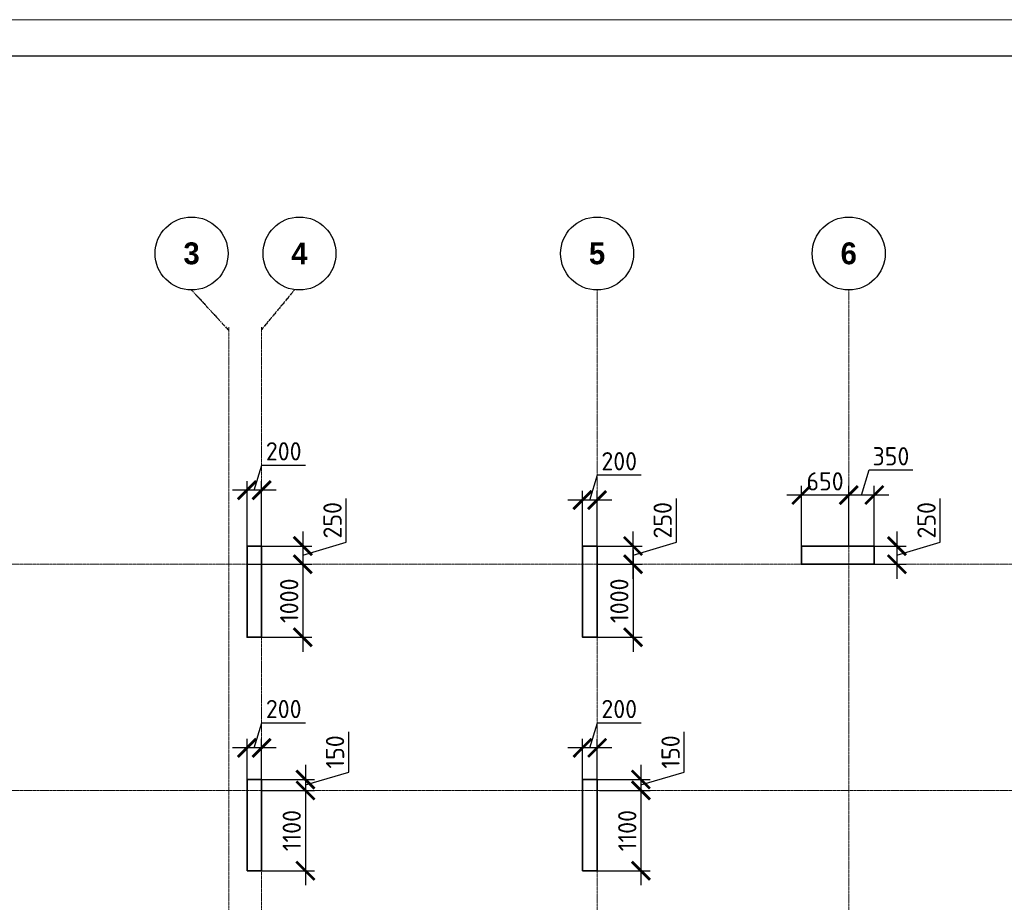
# Model space of a CAD drawing. Header units: millimetres. Extents: x 263826 to 1718326, y -423071 to 70137.
# Tile 21 of 256: x 449875 to 463375, y -367062 to -354966. Entities that reach past the tile are written whole.
import ezdxf

# ---------------------------------------------------------------- set-up
doc = ezdxf.new("R2010")
doc.units = ezdxf.units.MM
doc.linetypes.add('______5', pattern=[1100, 800, -100, 100, -100])
doc.linetypes.add('осевая', pattern=[50.8, 31.75, -6.35, 6.35, -6.35])
doc.layers.add('Колонна_ бетон', color=7, linetype='Continuous', lineweight=50, true_color=0xb4b496)
for name, color, linetype, lineweight in [('Оси', 40, '______5', 18), ('РАЗМЕРЫ', 1, 'Continuous', 9), ('ТОНКИЕ', 7, 'Continuous', 9)]:
    doc.layers.add(name, color=color, linetype=linetype, lineweight=lineweight)
doc.layers.add('ТОЛСТЫЕ_ОСНОВНЫЕ', color=6, linetype='Continuous')
doc.styles.add('Century Gothic', font='GOTHIC.TTF')
doc.styles.add('GOST-2.304_Type-B', font='GOST_Common.ttf')
doc.dimstyles.new('СПДС', dxfattribs={"dimscale": 100, "dimtxt": 2.5, "dimasz": 2.5, "dimexe": 1.25, "dimexo": 0, "dimtad": 1, "dimdec": 0, "dimtxsty": 'GOST-2.304_Type-B', "dimblk": 'ARCHTICK', "dimcen": 2.5, "dimdle": 2, "dimadec": 0, "dimazin": 2, "dimtfac": 0.75, "dimtdec": 0, "dimtmove": 1, "dimatfit": 3, "dimfxl": 1, "dimtolj": 1, "dimarcsym": 1})

# ---------------------------------------------------------------- blocks, each defined once
blk = doc.blocks.new('NSY101')
at = {"color": 0, "linetype": 'ByBlock', "lineweight": -2}
blk.add_circle((0, 0), 50, dxfattribs=at)
blk = doc.blocks.new('СЛОЖНЫЙ_ОБЪЕКТ_1')
at = {"layer": 'Оси', "color": 16, "linetype": 'Continuous', "lineweight": 25, "transparency": 33554687, "xscale": 9.999999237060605, "yscale": 9.999999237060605, "zscale": 9.999999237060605}
blk.add_blockref('NSY101', (18063, -989), dxfattribs=at)
at = {"layer": 'Оси', "color": 16, "linetype": 'Continuous', "lineweight": 25, "transparency": 33554687, "insert": (18063, -989), "char_height": 300, "width": 385, "attachment_point": 5, "style": 'Century Gothic'}
blk.add_mtext('\\A1;{\\fCentury Gothic|i0|b1;\\H300.000000;\\W1.000000;\\C16;5}\\P', dxfattribs=at)
blk = doc.blocks.new('СЛОЖНЫЙ_ОБЪЕКТ_2')
at = {"layer": 'Оси', "color": 16, "linetype": 'Continuous', "lineweight": 25, "transparency": 33554687, "xscale": 9.999999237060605, "yscale": 9.999999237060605, "zscale": 9.999999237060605}
blk.add_blockref('NSY101', (21513, -989), dxfattribs=at)
at = {"layer": 'Оси', "color": 16, "linetype": 'Continuous', "lineweight": 25, "transparency": 33554687, "insert": (21513, -989), "char_height": 300, "width": 385, "attachment_point": 5, "style": 'Century Gothic'}
blk.add_mtext('\\A1;{\\fCentury Gothic|i0|b1;\\H300.000000;\\W1.000000;\\C16;6}\\P', dxfattribs=at)
blk = doc.blocks.new('СЛОЖНЫЙ_ОБЪЕКТ_44')
at = {"layer": 'Оси', "color": 16, "linetype": 'Continuous', "lineweight": 25, "transparency": 33554687, "xscale": 9.999999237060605, "yscale": 9.999999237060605, "zscale": 9.999999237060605}
blk.add_blockref('NSY101', (12503, -989), dxfattribs=at)
at = {"layer": 'Оси', "color": 16, "linetype": 'Continuous', "lineweight": 25, "transparency": 33554687, "insert": (12503, -989), "char_height": 300, "width": 385, "attachment_point": 5, "style": 'Century Gothic'}
blk.add_mtext('\\A1;{\\fCentury Gothic|i0|b1;\\H300.000000;\\W1.000000;\\C16;3}\\P', dxfattribs=at)
blk = doc.blocks.new('СЛОЖНЫЙ_ОБЪЕКТ_45')
at = {"layer": 'Оси', "color": 16, "linetype": 'Continuous', "lineweight": 25, "transparency": 33554687, "xscale": 9.999999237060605, "yscale": 9.999999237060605, "zscale": 9.999999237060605}
blk.add_blockref('NSY101', (13983, -989), dxfattribs=at)
at = {"layer": 'Оси', "color": 16, "linetype": 'Continuous', "lineweight": 25, "transparency": 33554687, "insert": (13983, -989), "char_height": 300, "width": 385, "attachment_point": 5, "style": 'Century Gothic'}
blk.add_mtext('\\A1;{\\fCentury Gothic|i0|b1;\\H300.000000;\\W1.000000;\\C16;4}\\P', dxfattribs=at)
blk = doc.blocks.new('оси2')
at = {"layer": 'Оси', "color": 16, "linetype": 'осевая', "lineweight": 25, "ltscale": 0.5, "transparency": 33554687}
for p, q in [((991435, 5465.4), (991945.5, 4911.3)), ((992845, 5465.4), (992395.5, 4924.1))]:
    blk.add_line(p, q, dxfattribs=at)
at = {"layer": 'Оси', "color": 16, "linetype": 'осевая', "lineweight": 0, "ltscale": 0.5, "transparency": 33554687}
for p, q in [((996995.5, 5465.4), (996995.5, -20739.3)), ((1000445.5, 5465.4), (1000445.5, -20739.3)), ((991945.5, 4955.2), (991945.5, -20287.7)), ((992395.5, 4955.2), (992395.5, -20293.6)), ((979200, 1707.1), (1032582.1, 1707.1)), ((979200, -1392.9), (1032582.1, -1392.9))]:
    blk.add_line(p, q, dxfattribs=at)
at = {"layer": 'Оси', "color": 16, "linetype": 'Continuous', "lineweight": 25, "transparency": 33554687}
for name in ['СЛОЖНЫЙ_ОБЪЕКТ_44', 'СЛОЖНЫЙ_ОБЪЕКТ_45', 'СЛОЖНЫЙ_ОБЪЕКТ_1', 'СЛОЖНЫЙ_ОБЪЕКТ_2']:
    blk.add_blockref(name, (978932, 6954.9), dxfattribs=at)
blk = doc.blocks.new('_ArchTick')
at = {"color": 0, "linetype": 'ByBlock', "const_width": 0.15}
blk.add_lwpolyline([(-0.5, -0.5), (0.5, 0.5)], dxfattribs=at)
blk = doc.blocks.new('*D1377')
at = {"layer": 'DEFPOINTS', "color": 0, "lineweight": 0, "transparency": 16777216}
for p in [(452992, -364945), (452992, -365429), (453192, -365429)]:
    blk.add_point(p, dxfattribs=at)
at = {"layer": 'РАЗМЕРЫ', "color": 0, "lineweight": -2, "transparency": 16777216}
for p, q in [((453092, -364945), (453195, -364601)), ((453195, -364601), (453795, -364601)), ((452992, -365429), (452992, -364820)), ((453192, -365429), (453192, -364820)), ((453392, -364945), (452792, -364945))]:
    blk.add_line(p, q, dxfattribs=at)
at = {"layer": 'РАЗМЕРЫ', "color": 0, "lineweight": -2, "transparency": 16777216, "xscale": 250, "yscale": 250, "zscale": 250, "rotation": 180}
blk.add_blockref('_ArchTick', (452992, -364945), dxfattribs=at)
at = {"layer": 'РАЗМЕРЫ', "color": 0, "lineweight": -2, "transparency": 16777216, "xscale": 250, "yscale": 250, "zscale": 250}
blk.add_blockref('_ArchTick', (453192, -364945), dxfattribs=at)
at = {"layer": 'РАЗМЕРЫ', "color": 0, "lineweight": 0, "transparency": 16777216, "insert": (453495, -364413), "char_height": 250, "attachment_point": 5, "style": 'GOST-2.304_Type-B'}
blk.add_mtext('\\A1;200', dxfattribs=at)
blk = doc.blocks.new('*D1378')
at = {"layer": 'DEFPOINTS', "color": 0, "lineweight": 0, "transparency": 16777216}
for p in [(453119, -365379, -200), (453192, -365529, -560), (453793, -365529)]:
    blk.add_point(p, dxfattribs=at)
at = {"layer": 'РАЗМЕРЫ', "color": 0, "lineweight": -2, "transparency": 16777216}
for p, q in [((454386, -365276), (454386, -364726)), ((453793, -365179), (453793, -365729)), ((453793, -365454), (454386, -365276)), ((453119, -365379), (453918, -365379)), ((453192, -365529), (453918, -365529))]:
    blk.add_line(p, q, dxfattribs=at)
at = {"layer": 'РАЗМЕРЫ', "color": 0, "lineweight": -2, "transparency": 16777216, "xscale": 250, "yscale": 250, "zscale": 250}
for p, rotation in [((453793, -365379), 90), ((453793, -365529), 270)]:
    blk.add_blockref('_ArchTick', p, dxfattribs=dict(at, rotation=rotation))
at = {"layer": 'РАЗМЕРЫ', "color": 0, "lineweight": 0, "transparency": 16777216, "insert": (454199, -365001), "char_height": 250, "attachment_point": 5, "rotation": 90, "style": 'GOST-2.304_Type-B'}
blk.add_mtext('\\A1;150', dxfattribs=at)
blk = doc.blocks.new('*D1379')
at = {"layer": 'DEFPOINTS', "color": 0, "lineweight": 0, "transparency": 16777216}
for p in [(453420, -365529), (453092, -366629, -200), (453793, -366629)]:
    blk.add_point(p, dxfattribs=at)
at = {"layer": 'РАЗМЕРЫ', "color": 0, "lineweight": -2, "transparency": 16777216}
for p, q in [((453793, -365329), (453793, -366829)), ((453420, -365529), (453918, -365529)), ((453092, -366629), (453918, -366629))]:
    blk.add_line(p, q, dxfattribs=at)
at = {"layer": 'РАЗМЕРЫ', "color": 0, "lineweight": -2, "transparency": 16777216, "xscale": 250, "yscale": 250, "zscale": 250}
for p, rotation in [((453793, -365529), 90), ((453793, -366629), 270)]:
    blk.add_blockref('_ArchTick', p, dxfattribs=dict(at, rotation=rotation))
at = {"layer": 'РАЗМЕРЫ', "color": 0, "lineweight": 0, "transparency": 16777216, "insert": (453605, -366079), "char_height": 250, "attachment_point": 5, "rotation": 90, "style": 'GOST-2.304_Type-B'}
blk.add_mtext('\\A1;1100', dxfattribs=at)
blk = doc.blocks.new('*D1380')
at = {"layer": 'DEFPOINTS', "color": 0, "lineweight": 0, "transparency": 16777216}
for p in [(457592, -364945), (457592, -365429), (457792, -365429)]:
    blk.add_point(p, dxfattribs=at)
at = {"layer": 'РАЗМЕРЫ', "color": 0, "lineweight": -2, "transparency": 16777216}
for p, q in [((457692, -364945), (457795, -364601)), ((457795, -364601), (458395, -364601)), ((457592, -365429), (457592, -364820)), ((457792, -365429), (457792, -364820)), ((457992, -364945), (457392, -364945))]:
    blk.add_line(p, q, dxfattribs=at)
at = {"layer": 'РАЗМЕРЫ', "color": 0, "lineweight": -2, "transparency": 16777216, "xscale": 250, "yscale": 250, "zscale": 250, "rotation": 180}
blk.add_blockref('_ArchTick', (457592, -364945), dxfattribs=at)
at = {"layer": 'РАЗМЕРЫ', "color": 0, "lineweight": -2, "transparency": 16777216, "xscale": 250, "yscale": 250, "zscale": 250}
blk.add_blockref('_ArchTick', (457792, -364945), dxfattribs=at)
at = {"layer": 'РАЗМЕРЫ', "color": 0, "lineweight": 0, "transparency": 16777216, "insert": (458095, -364413), "char_height": 250, "attachment_point": 5, "style": 'GOST-2.304_Type-B'}
blk.add_mtext('\\A1;200', dxfattribs=at)
blk = doc.blocks.new('*D1381')
at = {"layer": 'DEFPOINTS', "color": 0, "lineweight": 0, "transparency": 16777216}
for p in [(457692, -365379, -200), (457825, -365529, -560), (458392, -365529)]:
    blk.add_point(p, dxfattribs=at)
at = {"layer": 'РАЗМЕРЫ', "color": 0, "lineweight": -2, "transparency": 16777216}
for p, q in [((458986, -365276), (458986, -364726)), ((458392, -365179), (458392, -365729)), ((458392, -365454), (458986, -365276)), ((457692, -365379), (458517, -365379)), ((457825, -365529), (458517, -365529))]:
    blk.add_line(p, q, dxfattribs=at)
at = {"layer": 'РАЗМЕРЫ', "color": 0, "lineweight": -2, "transparency": 16777216, "xscale": 250, "yscale": 250, "zscale": 250}
for p, rotation in [((458392, -365379), 90), ((458392, -365529), 270)]:
    blk.add_blockref('_ArchTick', p, dxfattribs=dict(at, rotation=rotation))
at = {"layer": 'РАЗМЕРЫ', "color": 0, "lineweight": 0, "transparency": 16777216, "insert": (458799, -365001), "char_height": 250, "attachment_point": 5, "rotation": 90, "style": 'GOST-2.304_Type-B'}
blk.add_mtext('\\A1;150', dxfattribs=at)
blk = doc.blocks.new('*D1382')
at = {"layer": 'DEFPOINTS', "color": 0, "lineweight": 0, "transparency": 16777216}
for p in [(458020, -365529, -560), (457692, -366629, -200), (458392, -366629)]:
    blk.add_point(p, dxfattribs=at)
at = {"layer": 'РАЗМЕРЫ', "color": 0, "lineweight": -2, "transparency": 16777216}
for p, q in [((458392, -365329), (458392, -366829)), ((458020, -365529), (458517, -365529)), ((457692, -366629), (458517, -366629))]:
    blk.add_line(p, q, dxfattribs=at)
at = {"layer": 'РАЗМЕРЫ', "color": 0, "lineweight": -2, "transparency": 16777216, "xscale": 250, "yscale": 250, "zscale": 250}
for p, rotation in [((458392, -365529), 90), ((458392, -366629), 270)]:
    blk.add_blockref('_ArchTick', p, dxfattribs=dict(at, rotation=rotation))
at = {"layer": 'РАЗМЕРЫ', "color": 0, "lineweight": 0, "transparency": 16777216, "insert": (458205, -366079), "char_height": 250, "attachment_point": 5, "rotation": 90, "style": 'GOST-2.304_Type-B'}
blk.add_mtext('\\A1;1100', dxfattribs=at)
blk = doc.blocks.new('*D1598')
at = {"layer": 'DEFPOINTS', "color": 0, "transparency": 16777216}
for p in [(452992, -361413), (452992, -362179, -560), (453192, -362179, -560)]:
    blk.add_point(p, dxfattribs=at)
at = {"layer": 'РАЗМЕРЫ', "color": 0, "lineweight": -2, "transparency": 16777216}
for p, q in [((453092, -361413), (453195, -361069)), ((453195, -361069), (453795, -361069)), ((452992, -362179), (452992, -361288)), ((453192, -362179), (453192, -361288)), ((453392, -361413), (452792, -361413))]:
    blk.add_line(p, q, dxfattribs=at)
at = {"layer": 'РАЗМЕРЫ', "color": 0, "lineweight": -2, "transparency": 16777216, "xscale": 250, "yscale": 250, "zscale": 250, "rotation": 180}
blk.add_blockref('_ArchTick', (452992, -361413), dxfattribs=at)
at = {"layer": 'РАЗМЕРЫ', "color": 0, "lineweight": -2, "transparency": 16777216, "xscale": 250, "yscale": 250, "zscale": 250}
blk.add_blockref('_ArchTick', (453192, -361413), dxfattribs=at)
at = {"layer": 'РАЗМЕРЫ', "color": 0, "lineweight": 0, "transparency": 16777216, "insert": (453495, -360881), "char_height": 250, "attachment_point": 5, "style": 'GOST-2.304_Type-B'}
blk.add_mtext('\\A1;200', dxfattribs=at)
blk = doc.blocks.new('*D1599')
at = {"layer": 'DEFPOINTS', "color": 0, "transparency": 16777216}
for p in [(453192, -362179, -560), (452992, -362429, -560), (453757, -362429)]:
    blk.add_point(p, dxfattribs=at)
at = {"layer": 'РАЗМЕРЫ', "color": 0, "lineweight": -2, "transparency": 16777216}
for p, q in [((454351, -362126), (454351, -361526)), ((453757, -361979), (453757, -362629)), ((453192, -362179), (453882, -362179)), ((453757, -362304), (454351, -362126)), ((452992, -362429), (453882, -362429))]:
    blk.add_line(p, q, dxfattribs=at)
at = {"layer": 'РАЗМЕРЫ', "color": 0, "lineweight": -2, "transparency": 16777216, "xscale": 250, "yscale": 250, "zscale": 250}
for p, rotation in [((453757, -362179), 90), ((453757, -362429), 270)]:
    blk.add_blockref('_ArchTick', p, dxfattribs=dict(at, rotation=rotation))
at = {"layer": 'РАЗМЕРЫ', "color": 0, "lineweight": 0, "transparency": 16777216, "insert": (454164, -361826), "char_height": 250, "attachment_point": 5, "rotation": 90, "style": 'GOST-2.304_Type-B'}
blk.add_mtext('\\A1;250', dxfattribs=at)
blk = doc.blocks.new('*D1600')
at = {"layer": 'DEFPOINTS', "color": 0, "transparency": 16777216}
for p in [(453300, -362429), (453192, -363429, -560), (453757, -363429)]:
    blk.add_point(p, dxfattribs=at)
at = {"layer": 'РАЗМЕРЫ', "color": 0, "lineweight": -2, "transparency": 16777216}
for p, q in [((453757, -362229), (453757, -363629)), ((453300, -362429), (453882, -362429)), ((453192, -363429), (453882, -363429))]:
    blk.add_line(p, q, dxfattribs=at)
at = {"layer": 'РАЗМЕРЫ', "color": 0, "lineweight": -2, "transparency": 16777216, "xscale": 250, "yscale": 250, "zscale": 250}
for p, rotation in [((453757, -362429), 90), ((453757, -363429), 270)]:
    blk.add_blockref('_ArchTick', p, dxfattribs=dict(at, rotation=rotation))
at = {"layer": 'РАЗМЕРЫ', "color": 0, "lineweight": 0, "transparency": 16777216, "insert": (453570, -362929), "char_height": 250, "attachment_point": 5, "rotation": 90, "style": 'GOST-2.304_Type-B'}
blk.add_mtext('\\A1;1000', dxfattribs=at)
blk = doc.blocks.new('*D1601')
at = {"layer": 'DEFPOINTS', "color": 0, "transparency": 16777216}
for p in [(457792, -362179, -560), (458284, -362179), (457792, -362429, -560)]:
    blk.add_point(p, dxfattribs=at)
at = {"layer": 'РАЗМЕРЫ', "color": 0, "lineweight": -2, "transparency": 16777216}
for p, q in [((458878, -362126), (458878, -361526)), ((458284, -362629), (458284, -361979)), ((457792, -362179), (458409, -362179)), ((458284, -362304), (458878, -362126)), ((457792, -362429), (458409, -362429))]:
    blk.add_line(p, q, dxfattribs=at)
at = {"layer": 'РАЗМЕРЫ', "color": 0, "lineweight": -2, "transparency": 16777216, "xscale": 250, "yscale": 250, "zscale": 250}
for p, rotation in [((458284, -362179), 90), ((458284, -362429), 270)]:
    blk.add_blockref('_ArchTick', p, dxfattribs=dict(at, rotation=rotation))
at = {"layer": 'РАЗМЕРЫ', "color": 0, "lineweight": 0, "transparency": 16777216, "insert": (458690, -361826), "char_height": 250, "attachment_point": 5, "rotation": 90, "style": 'GOST-2.304_Type-B'}
blk.add_mtext('\\A1;250', dxfattribs=at)
blk = doc.blocks.new('*D1602')
at = {"layer": 'DEFPOINTS', "color": 0, "transparency": 16777216}
for p in [(457865, -362429, -560), (457792, -363429, -560), (458284, -363429)]:
    blk.add_point(p, dxfattribs=at)
at = {"layer": 'РАЗМЕРЫ', "color": 0, "lineweight": -2, "transparency": 16777216}
for p, q in [((458284, -362229), (458284, -363629)), ((457865, -362429), (458409, -362429)), ((457792, -363429), (458409, -363429))]:
    blk.add_line(p, q, dxfattribs=at)
at = {"layer": 'РАЗМЕРЫ', "color": 0, "lineweight": -2, "transparency": 16777216, "xscale": 250, "yscale": 250, "zscale": 250}
for p, rotation in [((458284, -362429), 90), ((458284, -363429), 270)]:
    blk.add_blockref('_ArchTick', p, dxfattribs=dict(at, rotation=rotation))
at = {"layer": 'РАЗМЕРЫ', "color": 0, "lineweight": 0, "transparency": 16777216, "insert": (458096, -362929), "char_height": 250, "attachment_point": 5, "rotation": 90, "style": 'GOST-2.304_Type-B'}
blk.add_mtext('\\A1;1000', dxfattribs=at)
blk = doc.blocks.new('*D1603')
at = {"layer": 'DEFPOINTS', "color": 0, "transparency": 16777216}
for p in [(457592, -361549), (457592, -362179, -560), (457792, -362179)]:
    blk.add_point(p, dxfattribs=at)
at = {"layer": 'РАЗМЕРЫ', "color": 0, "lineweight": -2, "transparency": 16777216}
for p, q in [((457692, -361549), (457795, -361205)), ((457795, -361205), (458395, -361205)), ((457592, -362179), (457592, -361424)), ((457792, -362179), (457792, -361424)), ((457992, -361549), (457392, -361549))]:
    blk.add_line(p, q, dxfattribs=at)
at = {"layer": 'РАЗМЕРЫ', "color": 0, "lineweight": -2, "transparency": 16777216, "xscale": 250, "yscale": 250, "zscale": 250, "rotation": 180}
blk.add_blockref('_ArchTick', (457592, -361549), dxfattribs=at)
at = {"layer": 'РАЗМЕРЫ', "color": 0, "lineweight": -2, "transparency": 16777216, "xscale": 250, "yscale": 250, "zscale": 250}
blk.add_blockref('_ArchTick', (457792, -361549), dxfattribs=at)
at = {"layer": 'РАЗМЕРЫ', "color": 0, "lineweight": 0, "transparency": 16777216, "insert": (458095, -361017), "char_height": 250, "attachment_point": 5, "style": 'GOST-2.304_Type-B'}
blk.add_mtext('\\A1;200', dxfattribs=at)
blk = doc.blocks.new('*D1604')
at = {"layer": 'DEFPOINTS', "color": 0, "transparency": 16777216}
for p in [(461242, -361480), (461242, -361961, -560), (461592, -362179, -360)]:
    blk.add_point(p, dxfattribs=at)
at = {"layer": 'РАЗМЕРЫ', "color": 0, "lineweight": -2, "transparency": 16777216}
for p, q in [((461417, -361480), (461520, -361136)), ((461520, -361136), (462120, -361136)), ((461242, -361961), (461242, -361355)), ((461592, -362179), (461592, -361355)), ((461792, -361480), (461042, -361480))]:
    blk.add_line(p, q, dxfattribs=at)
at = {"layer": 'РАЗМЕРЫ', "color": 0, "lineweight": -2, "transparency": 16777216, "xscale": 250, "yscale": 250, "zscale": 250, "rotation": 180}
blk.add_blockref('_ArchTick', (461242, -361480), dxfattribs=at)
at = {"layer": 'РАЗМЕРЫ', "color": 0, "lineweight": -2, "transparency": 16777216, "xscale": 250, "yscale": 250, "zscale": 250}
blk.add_blockref('_ArchTick', (461592, -361480), dxfattribs=at)
at = {"layer": 'РАЗМЕРЫ', "color": 0, "lineweight": 0, "transparency": 16777216, "insert": (461820, -360949), "char_height": 250, "attachment_point": 5, "style": 'GOST-2.304_Type-B'}
blk.add_mtext('\\A1;350', dxfattribs=at)
blk = doc.blocks.new('*D1605')
at = {"layer": 'DEFPOINTS', "color": 0, "transparency": 16777216}
for p in [(460592, -361480), (460592, -362179, -360), (461242, -362179, -360)]:
    blk.add_point(p, dxfattribs=at)
at = {"layer": 'РАЗМЕРЫ', "color": 0, "lineweight": -2, "transparency": 16777216}
for p, q in [((460592, -362179), (460592, -361355)), ((461242, -362179), (461242, -361355)), ((461442, -361480), (460392, -361480))]:
    blk.add_line(p, q, dxfattribs=at)
at = {"layer": 'РАЗМЕРЫ', "color": 0, "lineweight": -2, "transparency": 16777216, "xscale": 250, "yscale": 250, "zscale": 250, "rotation": 180}
blk.add_blockref('_ArchTick', (460592, -361480), dxfattribs=at)
at = {"layer": 'РАЗМЕРЫ', "color": 0, "lineweight": -2, "transparency": 16777216, "xscale": 250, "yscale": 250, "zscale": 250}
blk.add_blockref('_ArchTick', (461242, -361480), dxfattribs=at)
at = {"layer": 'РАЗМЕРЫ', "color": 0, "lineweight": 0, "transparency": 16777216, "insert": (460917, -361293), "char_height": 250, "attachment_point": 5, "style": 'GOST-2.304_Type-B'}
blk.add_mtext('\\A1;650', dxfattribs=at)
blk = doc.blocks.new('*D1606')
at = {"layer": 'DEFPOINTS', "color": 0, "transparency": 16777216}
for p in [(461592, -362179, -560), (461592, -362429, -360), (461902, -362429)]:
    blk.add_point(p, dxfattribs=at)
at = {"layer": 'РАЗМЕРЫ', "color": 0, "lineweight": -2, "transparency": 16777216}
for p, q in [((462495, -362126), (462495, -361526)), ((461902, -361979), (461902, -362629)), ((461592, -362179), (462027, -362179)), ((461902, -362304), (462495, -362126)), ((461592, -362429), (462027, -362429))]:
    blk.add_line(p, q, dxfattribs=at)
at = {"layer": 'РАЗМЕРЫ', "color": 0, "lineweight": -2, "transparency": 16777216, "xscale": 250, "yscale": 250, "zscale": 250}
for p, rotation in [((461902, -362179), 90), ((461902, -362429), 270)]:
    blk.add_blockref('_ArchTick', p, dxfattribs=dict(at, rotation=rotation))
at = {"layer": 'РАЗМЕРЫ', "color": 0, "lineweight": 0, "transparency": 16777216, "insert": (462308, -361826), "char_height": 250, "attachment_point": 5, "rotation": 90, "style": 'GOST-2.304_Type-B'}
blk.add_mtext('\\A1;250', dxfattribs=at)
blk = doc.blocks.new('*U69')
at = {"layer": 'ТОЛСТЫЕ_ОСНОВНЫЕ', "color": 6}
blk.add_lwpolyline([(20, 5), (589, 5), (589, 415), (20, 415)], close=True, dxfattribs=at)
at = {"layer": 'ТОНКИЕ'}
blk.add_lwpolyline([(0, 0), (594, 0), (594, 420), (0, 420)], close=True, dxfattribs=at)

msp = doc.modelspace()

# ---------------------------------------------------------------- linework, layer by layer
at = {"layer": 'Колонна_ бетон', "color": 180, "linetype": 'Continuous', "lineweight": 35, "transparency": 33554687}
for p, q in [((453191.88027, -365378.85675, -200), (452991.88027, -365378.85675, -200)), ((452991.88027, -365378.85675, -200), (452991.88027, -366628.85672, -200)), ((453191.88027, -366628.85672, -200), (453191.88027, -365378.85675, -200)), ((457591.88183, -366628.85672, -200), (457591.88183, -365378.85675, -200)), ((457791.88183, -365378.85675, -200), (457591.88183, -365378.85675, -200)), ((457791.88183, -365378.85675, -200), (457791.88183, -366628.85672, -200)), ((452991.88027, -366628.85672, -200), (453191.88027, -366628.85672, -200)), ((457591.88183, -366628.85672, -200), (457791.88183, -366628.85672, -200))]:
    msp.add_line(p, q, dxfattribs=at)
for points, elevation in [([(452992.02077, -362178.85713), (453192.02077, -362178.85713), (453192.02077, -363428.85679), (452992.02077, -363428.85679)], -559.99999), ([(457592.02077, -362178.85713), (457792.02077, -362178.85713), (457792.02077, -363428.85684), (457592.02077, -363428.85684)], -559.99999), ([(460591.8803, -362178.85713), (461591.8803, -362178.85713), (461591.8803, -362428.85679), (460591.8803, -362428.85679)], -360), ([(460592.02229, -362178.85713), (461592.02229, -362178.85713), (461592.02229, -362428.85679), (460592.02229, -362428.85679)], -559.99999)]:
    msp.add_lwpolyline(points, close=True, dxfattribs=dict(at, elevation=elevation))

# ---------------------------------------------------------------- block references
at = {"xscale": 100, "yscale": 100, "zscale": 100}
msp.add_blockref('*U69', (436520.8066, -396966.12651, 3100), dxfattribs=at)
at = {"layer": 'РАЗМЕРЫ'}
msp.add_blockref('оси2', (-539203.53067, -364135.97522, -559.99999), dxfattribs=at)

# ---------------------------------------------------------------- dimensions: what is measured, and where the dimension line sits
at = {"layer": 'РАЗМЕРЫ', "color": 146, "lineweight": 0}
for base, p1, p2, picture, middle in [((452992.02077, -361412.52224), (453191.98582, -362178.85713, -559.99999), (452992.02077, -362178.85713, -559.99999), '*D1598', (453257.6283, -360881.27224)), ((461241.98582, -361480.23562), (461591.8803, -362178.85713, -360), (461241.98582, -361960.97801, -559.99999), '*D1604', (461582.55806, -360948.98562)), ((457592.02077, -361548.55671), (457792.02077, -362178.85713), (457592.02077, -362178.85713, -559.99999), '*D1603', (457857.64577, -361017.30671)), ((460591.8803, -361480.23562), (461241.98582, -362178.85713, -360), (460591.8803, -362178.85713, -360), '*D1605', (460916.93306, -361292.73562))]:
    dim = msp.add_linear_dim(base=base, p1=p1, p2=p2, dimstyle='СПДС', dxfattribs=at)
    dim.commit()
    dim.dimension.update_dxf_attribs({"geometry": picture, "text_midpoint": middle})
for base, p1, p2, picture, middle in [((453757.36808, -362428.85679), (453192.02077, -362178.85713, -559.99999), (452992.02077, -362428.85679, -559.99999), '*D1599', (454163.61808, -362063.23196)), ((458283.99812, -362178.85713), (457792.02077, -362428.85679, -559.99999), (457792.02077, -362178.85713, -559.99999), '*D1601', (458690.24812, -362063.23196)), ((461901.72224, -362428.85679), (461592.02229, -362178.85713, -559.99999), (461592.02229, -362428.85679, -360), '*D1606', (462307.97224, -362063.23196)), ((453757.36808, -363428.85679), (453299.58093, -362428.85679), (453192.02077, -363428.85679, -559.99999), '*D1600', (453569.86808, -362928.85679)), ((458283.99812, -363428.85684), (457865.28485, -362428.85679, -559.99999), (457792.02077, -363428.85684, -559.99999), '*D1602', (458096.49812, -362928.85681))]:
    dim = msp.add_linear_dim(base=base, p1=p1, p2=p2, angle=90, dimstyle='СПДС', dxfattribs=at)
    dim.commit()
    dim.dimension.update_dxf_attribs({"geometry": picture, "text_midpoint": middle})
at = {"layer": 'РАЗМЕРЫ', "color": 146, "lineweight": 0, "true_color": 0x006272}
for base, p1, p2, picture, middle in [((452992.02431, -364944.5355), (453192.02431, -365428.85782), (452992.02431, -365428.85782), '*D1377', (453257.64931, -364413.2855)), ((457591.88264, -364944.5355), (457791.88264, -365428.85782), (457591.88264, -365428.85782), '*D1380', (457857.50764, -364413.2855))]:
    dim = msp.add_linear_dim(base=base, p1=p1, p2=p2, dimstyle='СПДС', override={"dimtofl": 0}, dxfattribs=at)
    dim.commit()
    dim.dimension.update_dxf_attribs({"geometry": picture, "text_midpoint": middle})
for base, p1, p2, picture, middle in [((453792.60072, -365528.85679), (453119.14404, -365378.85675, -200), (453191.98582, -365528.85679, -559.99999), '*D1378', (454198.85072, -365213.23177)), ((458392.45906, -365528.85679), (457691.88183, -365378.85675, -200), (457825.17274, -365528.85679, -559.99999), '*D1381', (458798.70906, -365213.23177)), ((453792.60072, -366628.85672), (453420.10072, -365528.85679), (453092.02431, -366628.85672, -200), '*D1379', (453605.10072, -366078.85675)), ((458392.45906, -366628.85672), (458019.95906, -365528.85679, -559.99999), (457691.88264, -366628.85672, -200), '*D1382', (458204.95906, -366078.85675))]:
    dim = msp.add_linear_dim(base=base, p1=p1, p2=p2, angle=90, dimstyle='СПДС', override={"dimtofl": 0}, dxfattribs=at)
    dim.commit()
    dim.dimension.update_dxf_attribs({"geometry": picture, "text_midpoint": middle})

doc.saveas('drawing.dxf')
